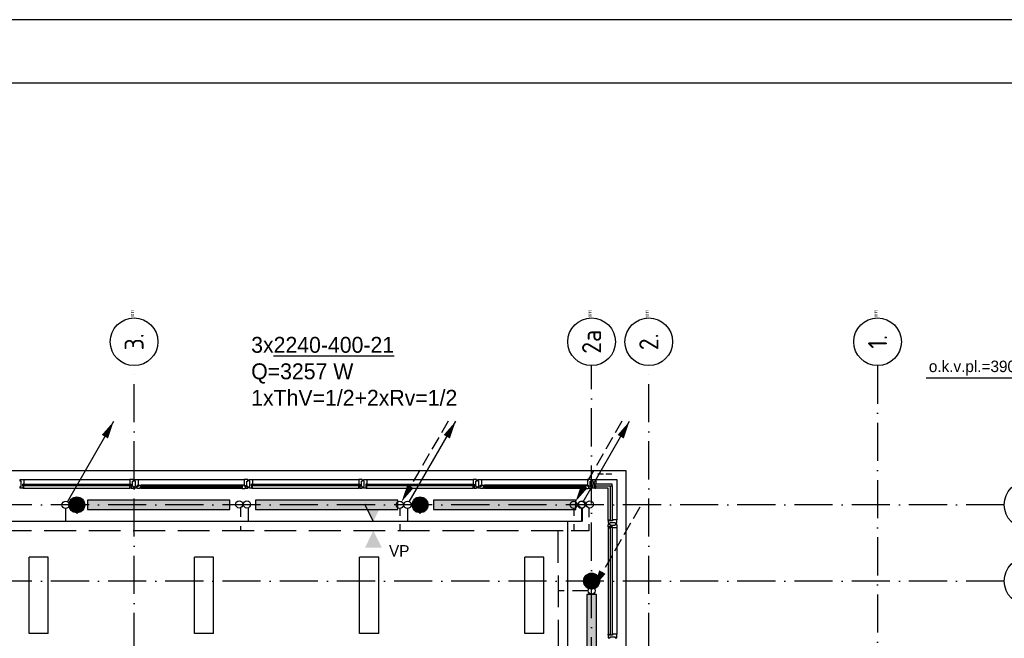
# Model space of a CAD drawing. Extents: x -866131 to -691536, y 173952 to 258052.
# Tile 157 of 160: x -735403 to -719908, y 248321 to 258052. Entities that reach past the tile are written whole.
import ezdxf
from ezdxf.enums import TextEntityAlignment as Align

# ---------------------------------------------------------------- set-up
doc = ezdxf.new("R2010")
doc.units = 0
doc.header["$LTSCALE"] = 100
for name, pattern in [('2322107', [2000, 1000, 1000]), ('2322108', [7, 5, -2]), ('DASHDOT', [9, 6, -1.5, 0, -1.5])]:
    doc.linetypes.add(name, pattern=pattern)
doc.layers.get('0').update_dxf_attribs({"linetype": 'CONTINUOUS'})
for name, color, linetype in [('00KAD025', 2, 'CONTINUOUS'), ('00KAD070', 5, 'CONTINUOUS'), ('AL$1----_ALGEMEEN', 7, 'CONTINUOUS'), ('AL$7----_STRAMIEN', 1, 'DASHDOT'), ('AL21----_BUITENWAND', 4, 'CONTINUOUS'), ('AL28----_KONSTRUKTIE', 3, 'CONTINUOUS'), ('AL31----_BUITENKOZ', 7, 'CONTINUOUS'), ('ALN-----_BLOCKNAAM', 2, 'CONTINUOUS'), ('ALXAA---_GEWBETON', 12, 'CONTINUOUS'), ('ALXOU---_GLAS', 7, 'CONTINUOUS'), ('ARMATUUR', 8, 'CONTINUOUS'), ('WI561---', 1, 'CONTINUOUS'), ('WL561---', 4, 'CONTINUOUS'), ('WL561---_AANVOER', 4, 'CONTINUOUS'), ('WL561---_RETOUR', 4, 'CONTINUOUS'), ('WL570---', 3, 'CONTINUOUS'), ('WM561---', 1, 'CONTINUOUS')]:
    doc.layers.add(name, color=color, linetype=linetype)
doc.styles.add('BURO-018', font='BUROFONT.shx', dxfattribs={"height": 180})
doc.styles.add('BURO-025', font='BUROFONT.shx', dxfattribs={"height": 250})
doc.styles.get("Standard").update_dxf_attribs({"font": 'ISOCP'})

# ---------------------------------------------------------------- blocks, each defined once
blk = doc.blocks.new('1011')
at = {"layer": 'AL$7----_STRAMIEN', "color": 7, "linetype": 'CONTINUOUS'}
blk.add_circle((-750, 0), 750, dxfattribs=at)
at = {"layer": 'ALN-----_BLOCKNAAM', "linetype": 'CONTINUOUS'}
blk.add_text('1011', height=100, dxfattribs=at).set_placement((0, 0))
blk = doc.blocks.new('1010')
at = {"layer": 'AL$7----_STRAMIEN', "color": 7, "linetype": 'CONTINUOUS'}
blk.add_circle((0, 750), 750, dxfattribs=at)
at = {"layer": 'ALN-----_BLOCKNAAM', "linetype": 'CONTINUOUS'}
blk.add_text('1010', height=100, dxfattribs=at).set_placement((0, 0))
blk = doc.blocks.new('2322401')
at = {"color": 0, "linetype": 'CONTINUOUS'}
for p, q in [((-0.5, 0.5, 1), (-0.5, 0.5)), ((-0.5, 0.5, 1), (-0.5, -0.5, 1)), ((0.5, 0.5, 1), (-0.5, 0.5, 1)), ((0.5, 0.5), (-0.5, 0.5)), ((-0.5, 0.5), (-0.5, -0.5)), ((0.5, 0.5, 1), (0.5, 0.5)), ((0.5, -0.5, 1), (0.5, 0.5, 1)), ((0.5, -0.5), (0.5, 0.5)), ((-0.5, -0.5, 1), (-0.5, -0.5)), ((-0.5, -0.5, 1), (0.5, -0.5, 1)), ((-0.5, -0.5), (0.5, -0.5)), ((0.5, -0.5, 1), (0.5, -0.5))]:
    blk.add_line(p, q, dxfattribs=at)
blk = doc.blocks.new('CVHATCH1')
at = {"color": 0, "linetype": 'CONTINUOUS'}
blk.add_solid([(-0.5, -0.5), (0.5, -0.5), (-0.5, 0.5), (0.5, 0.5)], dxfattribs=at)
blk = doc.blocks.new('LDV3108')
at = {"color": 0, "linetype": 'CONTINUOUS'}
for p, q in [((6.75, 11.69), (5.81, 10.07)), ((5.44, 9.42), (4.5, 7.79)), ((4.13, 7.14), (3.19, 5.52)), ((2.81, 4.87), (1.88, 3.25)), ((1.5, 2.6), (0.56, 0.97))]:
    blk.add_line(p, q, dxfattribs=at)
blk.add_lwpolyline([(0.25, 0.43, 0, 1, 0), (1.5, 2.6, 1, 1, 0)], format="xyseb", dxfattribs=at)
blk.add_circle((0, 0), 0.5, dxfattribs=at)
blk = doc.blocks.new('CVRINFO2')
at = {"color": 0, "linetype": 'CONTINUOUS', "style": 'BURO-025'}
for tag, p in [('CV_TEXT125', (0, 0)), ('CV_TEXT225', (0, -4.17)), ('CV_TEXT325', (0, -8.33)), ('CV_TEXT425', (0, -12.5))]:
    blk.add_attdef(tag, p, '', height=2.5, dxfattribs=at)
blk = doc.blocks.new('LDV1107')
at = {"color": 0, "linetype": 'CONTINUOUS'}
blk.add_line((0.25, 0.43), (6.75, 11.69), dxfattribs=at)
blk.add_lwpolyline([(6.75, 11.69, 0, 1, 0), (5.5, 9.53, 1, 1, 0)], format="xyseb", dxfattribs=at)
blk.add_circle((0, 0), 0.5, dxfattribs=at)

msp = doc.modelspace()

# ---------------------------------------------------------------- hatches: boundary and pattern name
at = {"layer": 'ALXAA---_GEWBETON'}
h = msp.add_hatch(dxfattribs=at)
h.set_pattern_fill('GEWPBET', color=8, scale=100, style=0)
h.set_pattern_definition([(0, (-884803.18, 216876.94), (0, 20), [])])
edge = h.paths.add_edge_path()
edge.add_arc((-734503.003, 250421.228), 125, 0, 360)
h = msp.add_hatch(dxfattribs=at)
h.set_pattern_fill('GEWPBET', color=8, scale=100, style=0)
h.set_pattern_definition([(0, (-884803.003, 216876.94), (0, 20), [])])
edge = h.paths.add_edge_path()
edge.add_arc((-734502.826, 250421.228), 125, 0, 360)
h = msp.add_hatch(dxfattribs=at)
h.set_pattern_fill('GEWPBET', color=8, scale=100, style=0)
h.set_pattern_definition([(0, (-879403.18, 216876.94), (0, 20), [])])
edge = h.paths.add_edge_path()
edge.add_arc((-729103.003, 250421.228), 125, 0, 360)
h = msp.add_hatch(dxfattribs=at)
h.set_pattern_fill('GEWPBET', color=8, scale=100, style=0)
h.set_pattern_definition([(0, (-879403.003, 216876.94), (0, 20), [])])
edge = h.paths.add_edge_path()
edge.add_arc((-729102.826, 250421.228), 125, 0, 360)
h = msp.add_hatch(dxfattribs=at)
h.set_pattern_fill('GEWPBET', color=8, scale=100, style=0)
h.set_pattern_definition([(0, (-876703.18, 215676.94), (0, 20), [])])
edge = h.paths.add_edge_path()
edge.add_arc((-726403.003, 249221.228), 125, 0, 360)
h = msp.add_hatch(dxfattribs=at)
h.set_pattern_fill('GEWPBET', color=8, scale=100, style=0)
h.set_pattern_definition([(0, (-876703.003, 215676.94), (0, 20), [])])
edge = h.paths.add_edge_path()
edge.add_arc((-726402.826, 249221.228), 125, 0, 360)
at = {"layer": 'WL570---'}
h = msp.add_hatch(color=1, dxfattribs=at)
h.paths.add_polyline_path([(-729704.853, 250430.287), (-729835.68, 250165.435), (-729835.68, 250430.287)])
h.paths.add_polyline_path([(-729835.68, 250430.287), (-729835.68, 250165.435), (-729838.222, 250165.435), (-729969.05, 250430.287)])
h = msp.add_hatch(color=1, dxfattribs=at)
h.paths.add_polyline_path([(-729704.853, 249747.797), (-729835.68, 250012.649), (-729835.68, 249747.797)])
h.paths.add_polyline_path([(-729835.68, 249747.797), (-729835.68, 250012.649), (-729838.222, 250012.649), (-729969.05, 249747.797)])

# ---------------------------------------------------------------- linework, layer by layer
at = {"layer": '00KAD025', "linetype": 'CONTINUOUS'}
msp.add_line((-691536.071, 258051.691), (-866131.149, 258051.691), dxfattribs=at)
at = {"layer": '00KAD070', "linetype": 'CONTINUOUS'}
msp.add_line((-692536.071, 257051.691), (-865131.149, 257051.691), dxfattribs=at)
at = {"layer": 'AL$7----_STRAMIEN', "color": 1}
msp.add_line((-721902.826, 252610.366), (-721902.826, 213916.491), dxfattribs=at)
for points in [[(-733602.826, 213916.491), (-733602.826, 252610.366)], [(-726402.826, 215336.46), (-726402.826, 252610.366)], [(-725502.826, 213916.491), (-725502.826, 252610.366)], [(-719909.644, 250421.228), (-762613.404, 250421.228)], [(-719909.82, 249221.228), (-762613.581, 249221.228)]]:
    msp.add_lwpolyline(points, dxfattribs=at)
at = {"layer": 'AL21----_BUITENWAND', "color": 8}
for p, q in [((-739902.826, 250961.366), (-725862.826, 250961.366)), ((-734502.826, 250961.366), (-725862.826, 250961.366)), ((-725862.826, 250961.366), (-725862.772, 233341.228)), ((-725862.826, 250961.366), (-725862.772, 233341.228))]:
    msp.add_line(p, q, dxfattribs=at)
at = {"layer": 'AL28----_KONSTRUKTIE', "color": 8}
for centre in [(-734503.003, 250421.228), (-734502.826, 250421.228), (-729103.003, 250421.228), (-729102.826, 250421.228), (-726403.003, 249221.228), (-726402.826, 249221.228)]:
    msp.add_circle(centre, 125, dxfattribs=at)
at = {"layer": 'AL31----_BUITENKOZ', "color": 8}
for p, q in [((-728137.826, 250820.366), (-726467.826, 250820.366)), ((-726514.951, 250732.366), (-728090.701, 250732.366)), ((-726514.951, 250732.366), (-726517.01, 250719.366)), ((-726517.01, 250719.366), (-726500.01, 250719.366)), ((-726467.826, 250732.366), (-726514.951, 250732.366)), ((-726500.01, 250719.366), (-726500.01, 250678.366)), ((-726470.51, 250712.366), (-726470.51, 250717.366)), ((-726470.51, 250717.366), (-726462.51, 250717.366)), ((-726448.01, 250712.366), (-726470.51, 250712.366)), ((-726411.826, 250820.366), (-726467.826, 250820.366)), ((-726467.826, 250820.366), (-726467.826, 250732.366)), ((-726467.826, 250732.366), (-726458.826, 250732.366)), ((-726462.51, 250732.366), (-726467.826, 250732.366)), ((-726462.51, 250717.366), (-726462.51, 250732.366)), ((-726458.826, 250732.366), (-726458.826, 250717.366)), ((-726458.826, 250717.366), (-726444.826, 250717.366)), ((-726448.01, 250682.608), (-726448.01, 250712.366)), ((-726444.826, 250717.366), (-726444.826, 250681.366)), ((-726425.826, 250710.866), (-726425.826, 250790.866)), ((-726425.826, 250790.866), (-726411.826, 250790.866)), ((-726411.826, 250710.866), (-726425.826, 250710.866)), ((-726411.826, 250790.866), (-726411.826, 250820.366)), ((-726411.826, 250681.366), (-726411.826, 250710.866)), ((-726337.826, 250820.366), (-726003.826, 250820.366)), ((-726003.826, 250820.366), (-726003.826, 250186.366)), ((-726514.951, 250678.366), (-728090.701, 250678.366)), ((-726500.01, 250694.195), (-726517.01, 250694.195)), ((-726517.01, 250694.195), (-726517.01, 250680.663)), ((-726517.01, 250680.663), (-726500.01, 250680.663)), ((-726500.01, 250680.663), (-726500.01, 250694.195)), ((-726500.01, 250678.366), (-726457.524, 250678.366)), ((-726457.524, 250678.366), (-726455.075, 250682.608)), ((-726455.075, 250682.608), (-726448.01, 250682.608)), ((-726444.826, 250681.366), (-726411.826, 250681.366)), ((-726142.826, 250681.366), (-726337.826, 250681.366)), ((-726142.826, 250186.366), (-726142.826, 250681.366)), ((-726142.826, 250056.366), (-726142.826, 248386.366)), ((-726003.826, 250056.366), (-726003.826, 248386.366))]:
    msp.add_line(p, q, dxfattribs=at)
at = {"layer": 'AL31----_BUITENKOZ', "color": 8, "linetype": 'CONTINUOUS'}
for p, q in [((-726393.826, 250814.366), (-726393.826, 250820.366)), ((-726393.826, 250820.366), (-726374.899, 250820.366)), ((-726393.826, 250800.366), (-726393.826, 250814.366)), ((-726393.826, 250790.866), (-726393.826, 250800.366)), ((-726393.826, 250800.366), (-726393.826, 250800.366)), ((-726379.826, 250790.866), (-726393.826, 250790.866)), ((-726393.826, 250701.366), (-726393.826, 250710.866)), ((-726393.826, 250710.866), (-726379.826, 250710.866)), ((-726393.826, 250687.366), (-726393.826, 250701.366)), ((-726393.826, 250701.366), (-726393.826, 250701.366)), ((-726379.826, 250710.866), (-726379.826, 250790.866)), ((-726374.899, 250820.366), (-726337.826, 250820.366)), ((-726337.826, 250748.366), (-726354.826, 250748.366)), ((-726354.826, 250748.366), (-726354.826, 250681.366)), ((-726354.826, 250718.366), (-726354.826, 250686.366)), ((-726337.826, 250718.366), (-726354.826, 250718.366)), ((-726337.826, 250820.366), (-726337.826, 250813.366)), ((-726337.826, 250813.366), (-726337.826, 250809.366)), ((-726337.826, 250809.366), (-726337.826, 250801.366)), ((-726337.826, 250801.366), (-726337.826, 250748.366)), ((-726337.826, 250681.366), (-726337.826, 250718.366)), ((-726393.826, 250681.366), (-726393.826, 250687.366)), ((-726354.826, 250681.366), (-726393.826, 250681.366)), ((-726354.826, 250686.366), (-726349.826, 250686.366)), ((-726349.826, 250686.366), (-726349.826, 250681.366)), ((-726349.826, 250681.366), (-726337.826, 250681.366)), ((-726142.826, 250174.366), (-726142.826, 250186.366)), ((-726142.826, 250186.366), (-726105.826, 250186.366)), ((-726137.826, 250174.366), (-726142.826, 250174.366)), ((-726142.826, 250169.366), (-726142.826, 250130.366)), ((-726075.826, 250169.366), (-726142.826, 250169.366)), ((-726142.826, 250130.366), (-726136.826, 250130.366)), ((-726142.826, 250073.366), (-726142.826, 250112.366)), ((-726142.826, 250112.366), (-726136.826, 250112.366)), ((-726137.826, 250169.366), (-726137.826, 250174.366)), ((-726105.826, 250169.366), (-726137.826, 250169.366)), ((-726136.826, 250130.366), (-726122.826, 250130.366)), ((-726136.826, 250112.366), (-726122.826, 250112.366)), ((-726122.826, 250130.366), (-726122.826, 250130.366)), ((-726122.826, 250130.366), (-726113.326, 250130.366)), ((-726122.826, 250112.366), (-726122.826, 250112.366)), ((-726122.826, 250112.366), (-726112.826, 250112.366)), ((-726113.326, 250130.366), (-726113.326, 250144.366)), ((-726113.326, 250144.366), (-726033.326, 250144.366)), ((-726112.826, 250112.366), (-726112.826, 250098.366)), ((-726112.826, 250098.366), (-726032.826, 250098.366)), ((-726105.826, 250186.366), (-726105.826, 250169.366)), ((-726022.826, 250186.366), (-726075.826, 250186.366)), ((-726075.826, 250186.366), (-726075.826, 250169.366)), ((-726033.326, 250144.366), (-726033.326, 250130.366)), ((-726033.326, 250130.366), (-726023.826, 250130.366)), ((-726032.826, 250098.366), (-726032.826, 250112.366)), ((-726032.826, 250112.366), (-726023.326, 250112.366)), ((-726023.826, 250130.366), (-726023.826, 250130.366)), ((-726023.826, 250130.366), (-726009.826, 250130.366)), ((-726023.326, 250112.366), (-726023.326, 250112.366)), ((-726023.326, 250112.366), (-726009.826, 250112.366)), ((-726014.826, 250186.366), (-726022.826, 250186.366)), ((-726010.826, 250186.366), (-726014.826, 250186.366)), ((-726003.826, 250186.366), (-726010.826, 250186.366)), ((-726009.826, 250130.366), (-726003.826, 250130.366)), ((-726009.826, 250112.366), (-726003.826, 250112.366)), ((-726003.826, 250149.294), (-726003.826, 250186.366)), ((-726003.826, 250130.366), (-726003.826, 250149.294)), ((-726003.826, 250112.366), (-726003.826, 250093.439)), ((-726003.826, 250093.439), (-726003.826, 250056.366)), ((-726075.826, 250073.366), (-726142.826, 250073.366)), ((-726137.826, 250068.366), (-726142.826, 250068.366)), ((-726142.826, 250068.366), (-726142.826, 250056.366)), ((-726142.826, 250056.366), (-726105.826, 250056.366)), ((-726105.826, 250073.366), (-726137.826, 250073.366)), ((-726137.826, 250073.366), (-726137.826, 250068.366)), ((-726105.826, 250056.366), (-726105.826, 250073.366)), ((-726075.826, 250056.366), (-726075.826, 250073.366)), ((-726022.826, 250056.366), (-726075.826, 250056.366)), ((-726014.826, 250056.366), (-726022.826, 250056.366)), ((-726010.826, 250056.366), (-726014.826, 250056.366)), ((-726003.826, 250056.366), (-726010.826, 250056.366)), ((-726142.826, 248374.366), (-726142.826, 248386.366)), ((-726142.826, 248386.366), (-726105.826, 248386.366)), ((-726105.826, 248386.366), (-726105.826, 248369.366)), ((-726022.826, 248386.366), (-726075.826, 248386.366)), ((-726075.826, 248386.366), (-726075.826, 248369.366)), ((-726014.826, 248386.366), (-726022.826, 248386.366)), ((-726010.826, 248386.366), (-726014.826, 248386.366)), ((-726003.826, 248386.366), (-726010.826, 248386.366)), ((-726003.826, 248349.294), (-726003.826, 248386.366)), ((-726137.826, 248374.366), (-726142.826, 248374.366)), ((-726142.826, 248369.366), (-726142.826, 248330.366)), ((-726075.826, 248369.366), (-726142.826, 248369.366)), ((-726142.826, 248330.366), (-726136.826, 248330.366)), ((-726137.826, 248369.366), (-726137.826, 248374.366)), ((-726105.826, 248369.366), (-726137.826, 248369.366)), ((-726136.826, 248330.366), (-726122.826, 248330.366)), ((-726122.826, 248330.366), (-726122.826, 248330.366)), ((-726122.826, 248330.366), (-726112.826, 248330.366)), ((-726112.826, 248330.366), (-726112.826, 248344.366)), ((-726112.826, 248344.366), (-726032.826, 248344.366)), ((-726032.826, 248344.366), (-726032.826, 248330.366)), ((-726032.826, 248330.366), (-726023.826, 248330.366)), ((-726023.826, 248330.366), (-726023.826, 248330.366)), ((-726023.826, 248330.366), (-726009.826, 248330.366)), ((-726009.826, 248330.366), (-726003.826, 248330.366)), ((-726003.826, 248330.366), (-726003.826, 248349.294))]:
    msp.add_line(p, q, dxfattribs=at)
for points in [[(-735354.826, 250681.366), (-735393.826, 250681.366), (-735393.826, 250687.366), (-735393.826, 250701.366), (-735393.826, 250701.366), (-735393.826, 250711.366), (-735379.826, 250711.366), (-735379.826, 250791.366), (-735393.826, 250791.366), (-735393.826, 250800.866), (-735393.826, 250800.866), (-735393.826, 250814.366), (-735393.826, 250820.366), (-735374.899, 250820.366), (-735337.826, 250820.366), (-735337.826, 250813.366), (-735337.826, 250809.366), (-735337.826, 250801.366), (-735337.826, 250748.366), (-735354.826, 250748.366)], [(-735354.826, 250718.366), (-735354.826, 250686.366), (-735349.826, 250686.366), (-735349.826, 250681.366), (-735337.826, 250681.366), (-735337.826, 250718.366)], [(-733650.826, 250681.366), (-733611.826, 250681.366), (-733611.826, 250687.366), (-733611.826, 250701.366), (-733611.826, 250701.366), (-733611.826, 250711.366), (-733625.826, 250711.366), (-733625.826, 250791.366), (-733611.826, 250791.366), (-733611.826, 250800.366), (-733611.826, 250800.366), (-733611.826, 250814.366), (-733611.826, 250820.366), (-733630.754, 250820.366), (-733667.826, 250820.366), (-733667.826, 250813.366), (-733667.826, 250809.366), (-733667.826, 250801.366), (-733667.826, 250748.366), (-733650.826, 250748.366)], [(-733650.826, 250681.366), (-733611.826, 250681.366), (-733611.826, 250687.366), (-733611.826, 250701.366), (-733611.826, 250701.366), (-733611.826, 250711.366), (-733625.826, 250711.366), (-733625.826, 250791.366), (-733611.826, 250791.366), (-733611.826, 250800.366), (-733611.826, 250800.366), (-733611.826, 250814.366), (-733611.826, 250820.366), (-733630.754, 250820.366), (-733667.826, 250820.366), (-733667.826, 250813.366), (-733667.826, 250809.366), (-733667.826, 250801.366), (-733667.826, 250748.366), (-733650.826, 250748.366)], [(-733650.826, 250718.366), (-733650.826, 250686.366), (-733655.826, 250686.366), (-733655.826, 250681.366), (-733667.826, 250681.366), (-733667.826, 250718.366)], [(-733650.826, 250718.366), (-733650.826, 250686.366), (-733655.826, 250686.366), (-733655.826, 250681.366), (-733667.826, 250681.366), (-733667.826, 250718.366)], [(-731754.826, 250681.366), (-731793.826, 250681.366), (-731793.826, 250687.366), (-731793.826, 250701.366), (-731793.826, 250701.366), (-731793.826, 250711.366), (-731779.826, 250711.366), (-731779.826, 250791.366), (-731793.826, 250791.366), (-731793.826, 250800.866), (-731793.826, 250800.866), (-731793.826, 250814.366), (-731793.826, 250820.366), (-731774.899, 250820.366), (-731737.826, 250820.366), (-731737.826, 250813.366), (-731737.826, 250809.366), (-731737.826, 250801.366), (-731737.826, 250748.366), (-731754.826, 250748.366)], [(-731754.826, 250681.366), (-731793.826, 250681.366), (-731793.826, 250687.366), (-731793.826, 250701.366), (-731793.826, 250701.366), (-731793.826, 250711.366), (-731779.826, 250711.366), (-731779.826, 250791.366), (-731793.826, 250791.366), (-731793.826, 250800.866), (-731793.826, 250800.866), (-731793.826, 250814.366), (-731793.826, 250820.366), (-731774.899, 250820.366), (-731737.826, 250820.366), (-731737.826, 250813.366), (-731737.826, 250809.366), (-731737.826, 250801.366), (-731737.826, 250748.366), (-731754.826, 250748.366)], [(-731754.826, 250718.366), (-731754.826, 250686.366), (-731749.826, 250686.366), (-731749.826, 250681.366), (-731737.826, 250681.366), (-731737.826, 250718.366)], [(-731754.826, 250718.366), (-731754.826, 250686.366), (-731749.826, 250686.366), (-731749.826, 250681.366), (-731737.826, 250681.366), (-731737.826, 250718.366)], [(-730050.826, 250681.366), (-730011.826, 250681.366), (-730011.826, 250687.366), (-730011.826, 250701.366), (-730011.826, 250701.366), (-730011.826, 250711.366), (-730025.826, 250711.366), (-730025.826, 250791.366), (-730011.826, 250791.366), (-730011.826, 250800.366), (-730011.826, 250800.366), (-730011.826, 250814.366), (-730011.826, 250820.366), (-730030.754, 250820.366), (-730067.826, 250820.366), (-730067.826, 250813.366), (-730067.826, 250809.366), (-730067.826, 250801.366), (-730067.826, 250748.366), (-730050.826, 250748.366)], [(-730050.826, 250681.366), (-730011.826, 250681.366), (-730011.826, 250687.366), (-730011.826, 250701.366), (-730011.826, 250701.366), (-730011.826, 250711.366), (-730025.826, 250711.366), (-730025.826, 250791.366), (-730011.826, 250791.366), (-730011.826, 250800.366), (-730011.826, 250800.366), (-730011.826, 250814.366), (-730011.826, 250820.366), (-730030.754, 250820.366), (-730067.826, 250820.366), (-730067.826, 250813.366), (-730067.826, 250809.366), (-730067.826, 250801.366), (-730067.826, 250748.366), (-730050.826, 250748.366)], [(-730050.826, 250718.366), (-730050.826, 250686.366), (-730055.826, 250686.366), (-730055.826, 250681.366), (-730067.826, 250681.366), (-730067.826, 250718.366)], [(-730050.826, 250718.366), (-730050.826, 250686.366), (-730055.826, 250686.366), (-730055.826, 250681.366), (-730067.826, 250681.366), (-730067.826, 250718.366)], [(-729954.826, 250681.366), (-729993.826, 250681.366), (-729993.826, 250687.366), (-729993.826, 250701.366), (-729993.826, 250701.366), (-729993.826, 250711.366), (-729979.826, 250711.366), (-729979.826, 250791.366), (-729993.826, 250791.366), (-729993.826, 250800.866), (-729993.826, 250800.866), (-729993.826, 250814.366), (-729993.826, 250820.366), (-729974.899, 250820.366), (-729937.826, 250820.366), (-729937.826, 250813.366), (-729937.826, 250809.366), (-729937.826, 250801.366), (-729937.826, 250748.366), (-729954.826, 250748.366)], [(-729954.826, 250681.366), (-729993.826, 250681.366), (-729993.826, 250687.366), (-729993.826, 250701.366), (-729993.826, 250701.366), (-729993.826, 250711.366), (-729979.826, 250711.366), (-729979.826, 250791.366), (-729993.826, 250791.366), (-729993.826, 250800.866), (-729993.826, 250800.866), (-729993.826, 250814.366), (-729993.826, 250820.366), (-729974.899, 250820.366), (-729937.826, 250820.366), (-729937.826, 250813.366), (-729937.826, 250809.366), (-729937.826, 250801.366), (-729937.826, 250748.366), (-729954.826, 250748.366)], [(-729954.826, 250718.366), (-729954.826, 250686.366), (-729949.826, 250686.366), (-729949.826, 250681.366), (-729937.826, 250681.366), (-729937.826, 250718.366)], [(-729954.826, 250718.366), (-729954.826, 250686.366), (-729949.826, 250686.366), (-729949.826, 250681.366), (-729937.826, 250681.366), (-729937.826, 250718.366)], [(-728250.826, 250681.366), (-728211.826, 250681.366), (-728211.826, 250687.366), (-728211.826, 250701.366), (-728211.826, 250701.366), (-728211.826, 250711.366), (-728225.826, 250711.366), (-728225.826, 250791.366), (-728211.826, 250791.366), (-728211.826, 250800.366), (-728211.826, 250800.366), (-728211.826, 250814.366), (-728211.826, 250820.366), (-728230.754, 250820.366), (-728267.826, 250820.366), (-728267.826, 250813.366), (-728267.826, 250809.366), (-728267.826, 250801.366), (-728267.826, 250748.366), (-728250.826, 250748.366)], [(-728250.826, 250681.366), (-728211.826, 250681.366), (-728211.826, 250687.366), (-728211.826, 250701.366), (-728211.826, 250701.366), (-728211.826, 250711.366), (-728225.826, 250711.366), (-728225.826, 250791.366), (-728211.826, 250791.366), (-728211.826, 250800.366), (-728211.826, 250800.366), (-728211.826, 250814.366), (-728211.826, 250820.366), (-728230.754, 250820.366), (-728267.826, 250820.366), (-728267.826, 250813.366), (-728267.826, 250809.366), (-728267.826, 250801.366), (-728267.826, 250748.366), (-728250.826, 250748.366)], [(-728250.826, 250718.366), (-728250.826, 250686.366), (-728255.826, 250686.366), (-728255.826, 250681.366), (-728267.826, 250681.366), (-728267.826, 250718.366)], [(-728250.826, 250718.366), (-728250.826, 250686.366), (-728255.826, 250686.366), (-728255.826, 250681.366), (-728267.826, 250681.366), (-728267.826, 250718.366)], [(-726354.826, 250681.366), (-726393.826, 250681.366), (-726393.826, 250687.366), (-726393.826, 250701.366), (-726393.826, 250701.366), (-726393.826, 250710.866), (-726379.826, 250710.866), (-726379.826, 250790.866), (-726393.826, 250790.866), (-726393.826, 250800.366), (-726393.826, 250800.366), (-726393.826, 250814.366), (-726393.826, 250820.366), (-726374.899, 250820.366), (-726337.826, 250820.366), (-726337.826, 250813.366), (-726337.826, 250809.366), (-726337.826, 250801.366), (-726337.826, 250748.366), (-726354.826, 250748.366)], [(-726354.826, 250718.366), (-726354.826, 250686.366), (-726349.826, 250686.366), (-726349.826, 250681.366), (-726337.826, 250681.366), (-726337.826, 250718.366)], [(-726142.826, 250169.366), (-726142.826, 250130.366), (-726136.826, 250130.366), (-726122.826, 250130.366), (-726122.826, 250130.366), (-726113.326, 250130.366), (-726113.326, 250144.366), (-726033.326, 250144.366), (-726033.326, 250130.366), (-726023.826, 250130.366), (-726023.826, 250130.366), (-726009.826, 250130.366), (-726003.826, 250130.366), (-726003.826, 250149.294), (-726003.826, 250186.366), (-726010.826, 250186.366), (-726014.826, 250186.366), (-726022.826, 250186.366), (-726075.826, 250186.366), (-726075.826, 250169.366)], [(-726105.826, 250169.366), (-726137.826, 250169.366), (-726137.826, 250174.366), (-726142.826, 250174.366), (-726142.826, 250186.366), (-726105.826, 250186.366)], [(-726142.826, 250073.366), (-726142.826, 250112.366), (-726136.826, 250112.366), (-726122.826, 250112.366), (-726122.826, 250112.366), (-726112.826, 250112.366), (-726112.826, 250098.366), (-726032.826, 250098.366), (-726032.826, 250112.366), (-726023.326, 250112.366), (-726023.326, 250112.366), (-726009.826, 250112.366), (-726003.826, 250112.366), (-726003.826, 250093.439), (-726003.826, 250056.366), (-726010.826, 250056.366), (-726014.826, 250056.366), (-726022.826, 250056.366), (-726075.826, 250056.366), (-726075.826, 250073.366)], [(-726105.826, 250073.366), (-726137.826, 250073.366), (-726137.826, 250068.366), (-726142.826, 250068.366), (-726142.826, 250056.366), (-726105.826, 250056.366)], [(-726105.826, 248369.366), (-726137.826, 248369.366), (-726137.826, 248374.366), (-726142.826, 248374.366), (-726142.826, 248386.366), (-726105.826, 248386.366)], [(-726142.826, 248369.366), (-726142.826, 248330.366), (-726136.826, 248330.366), (-726122.826, 248330.366), (-726122.826, 248330.366), (-726112.826, 248330.366), (-726112.826, 248344.366), (-726032.826, 248344.366), (-726032.826, 248330.366), (-726023.826, 248330.366), (-726023.826, 248330.366), (-726009.826, 248330.366), (-726003.826, 248330.366), (-726003.826, 248349.294), (-726003.826, 248386.366), (-726010.826, 248386.366), (-726014.826, 248386.366), (-726022.826, 248386.366), (-726075.826, 248386.366), (-726075.826, 248369.366)]]:
    msp.add_lwpolyline(points, close=True, dxfattribs=at)
at = {"layer": 'AL31----_BUITENKOZ', "color": 8}
for points in [[(-735337.826, 250820.366), (-733667.826, 250820.366)], [(-734437.826, 250820.366), (-733667.826, 250820.366)], [(-733537.826, 250820.366), (-731867.826, 250820.366)], [(-733537.826, 250820.366), (-731867.826, 250820.366)], [(-731914.951, 250732.366), (-733490.701, 250732.366)], [(-731914.951, 250732.366), (-733490.701, 250732.366)], [(-731737.826, 250820.366), (-730067.826, 250820.366)], [(-731737.826, 250820.366), (-730067.826, 250820.366)], [(-729937.826, 250820.366), (-728267.826, 250820.366)], [(-729937.826, 250820.366), (-728267.826, 250820.366)], [(-728137.826, 250820.366), (-726467.826, 250820.366)], [(-726514.951, 250732.366), (-728090.701, 250732.366)], [(-726337.826, 250820.366), (-726003.826, 250820.366), (-726003.826, 250186.366)], [(-735337.826, 250681.366), (-733667.826, 250681.366)], [(-734437.826, 250681.366), (-733667.826, 250681.366)], [(-731914.951, 250678.366), (-733490.701, 250678.366)], [(-731914.951, 250678.366), (-733490.701, 250678.366)], [(-731737.826, 250681.366), (-730067.826, 250681.366)], [(-731737.826, 250681.366), (-730067.826, 250681.366)], [(-729937.826, 250681.366), (-728267.826, 250681.366)], [(-729937.826, 250681.366), (-728267.826, 250681.366)], [(-726514.951, 250678.366), (-728090.701, 250678.366)], [(-726142.826, 250186.366), (-726142.826, 250681.366), (-726337.826, 250681.366)], [(-726142.826, 250056.366), (-726142.826, 248386.366)], [(-726003.826, 250056.366), (-726003.826, 248386.366)]]:
    msp.add_lwpolyline(points, dxfattribs=at)
for points in [[(-733593.826, 250681.366), (-733593.826, 250710.866), (-733579.826, 250710.866), (-733579.826, 250790.866), (-733593.826, 250790.866), (-733593.826, 250820.366), (-733537.826, 250820.366), (-733537.826, 250732.366), (-733546.826, 250732.366), (-733546.826, 250717.366), (-733560.826, 250717.366), (-733560.826, 250681.366)], [(-733593.826, 250681.366), (-733593.826, 250710.866), (-733579.826, 250710.866), (-733579.826, 250790.866), (-733593.826, 250790.866), (-733593.826, 250820.366), (-733537.826, 250820.366), (-733537.826, 250732.366), (-733546.826, 250732.366), (-733546.826, 250717.366), (-733560.826, 250717.366), (-733560.826, 250681.366)], [(-733548.128, 250678.366), (-733550.577, 250682.608), (-733557.642, 250682.608), (-733557.642, 250712.366), (-733535.142, 250712.366), (-733535.142, 250717.366), (-733543.142, 250717.366), (-733543.142, 250732.366), (-733537.826, 250732.366), (-733490.701, 250732.366), (-733488.642, 250719.366), (-733505.642, 250719.366), (-733505.642, 250678.366)], [(-733548.128, 250678.366), (-733550.577, 250682.608), (-733557.642, 250682.608), (-733557.642, 250712.366), (-733535.142, 250712.366), (-733535.142, 250717.366), (-733543.142, 250717.366), (-733543.142, 250732.366), (-733537.826, 250732.366), (-733490.701, 250732.366), (-733488.642, 250719.366), (-733505.642, 250719.366), (-733505.642, 250678.366)], [(-731857.524, 250678.366), (-731855.075, 250682.608), (-731848.01, 250682.608), (-731848.01, 250712.366), (-731870.51, 250712.366), (-731870.51, 250717.366), (-731862.51, 250717.366), (-731862.51, 250732.366), (-731867.826, 250732.366), (-731914.951, 250732.366), (-731917.01, 250719.366), (-731900.01, 250719.366), (-731900.01, 250678.366)], [(-731857.524, 250678.366), (-731855.075, 250682.608), (-731848.01, 250682.608), (-731848.01, 250712.366), (-731870.51, 250712.366), (-731870.51, 250717.366), (-731862.51, 250717.366), (-731862.51, 250732.366), (-731867.826, 250732.366), (-731914.951, 250732.366), (-731917.01, 250719.366), (-731900.01, 250719.366), (-731900.01, 250678.366)], [(-731811.826, 250681.366), (-731811.826, 250710.866), (-731825.826, 250710.866), (-731825.826, 250790.866), (-731811.826, 250790.866), (-731811.826, 250820.366), (-731867.826, 250820.366), (-731867.826, 250732.366), (-731858.826, 250732.366), (-731858.826, 250717.366), (-731844.826, 250717.366), (-731844.826, 250681.366)], [(-731811.826, 250681.366), (-731811.826, 250710.866), (-731825.826, 250710.866), (-731825.826, 250790.866), (-731811.826, 250790.866), (-731811.826, 250820.366), (-731867.826, 250820.366), (-731867.826, 250732.366), (-731858.826, 250732.366), (-731858.826, 250717.366), (-731844.826, 250717.366), (-731844.826, 250681.366)], [(-728193.826, 250681.366), (-728193.826, 250710.866), (-728179.826, 250710.866), (-728179.826, 250790.866), (-728193.826, 250790.866), (-728193.826, 250820.366), (-728137.826, 250820.366), (-728137.826, 250732.366), (-728146.826, 250732.366), (-728146.826, 250717.366), (-728160.826, 250717.366), (-728160.826, 250681.366)], [(-728193.826, 250681.366), (-728193.826, 250710.866), (-728179.826, 250710.866), (-728179.826, 250790.866), (-728193.826, 250790.866), (-728193.826, 250820.366), (-728137.826, 250820.366), (-728137.826, 250732.366), (-728146.826, 250732.366), (-728146.826, 250717.366), (-728160.826, 250717.366), (-728160.826, 250681.366)], [(-728148.128, 250678.366), (-728150.577, 250682.608), (-728157.642, 250682.608), (-728157.642, 250712.366), (-728135.142, 250712.366), (-728135.142, 250717.366), (-728143.142, 250717.366), (-728143.142, 250732.366), (-728137.826, 250732.366), (-728090.701, 250732.366), (-728088.642, 250719.366), (-728105.642, 250719.366), (-728105.642, 250678.366)], [(-728148.128, 250678.366), (-728150.577, 250682.608), (-728157.642, 250682.608), (-728157.642, 250712.366), (-728135.142, 250712.366), (-728135.142, 250717.366), (-728143.142, 250717.366), (-728143.142, 250732.366), (-728137.826, 250732.366), (-728090.701, 250732.366), (-728088.642, 250719.366), (-728105.642, 250719.366), (-728105.642, 250678.366)], [(-726457.524, 250678.366), (-726455.075, 250682.608), (-726448.01, 250682.608), (-726448.01, 250712.366), (-726470.51, 250712.366), (-726470.51, 250717.366), (-726462.51, 250717.366), (-726462.51, 250732.366), (-726467.826, 250732.366), (-726514.951, 250732.366), (-726517.01, 250719.366), (-726500.01, 250719.366), (-726500.01, 250678.366)], [(-726411.826, 250681.366), (-726411.826, 250710.866), (-726425.826, 250710.866), (-726425.826, 250790.866), (-726411.826, 250790.866), (-726411.826, 250820.366), (-726467.826, 250820.366), (-726467.826, 250732.366), (-726458.826, 250732.366), (-726458.826, 250717.366), (-726444.826, 250717.366), (-726444.826, 250681.366)], [(-733505.642, 250680.663), (-733505.642, 250694.195), (-733488.642, 250694.195), (-733488.642, 250680.663)], [(-733505.642, 250680.663), (-733505.642, 250694.195), (-733488.642, 250694.195), (-733488.642, 250680.663)], [(-731900.01, 250680.663), (-731900.01, 250694.195), (-731917.01, 250694.195), (-731917.01, 250680.663)], [(-731900.01, 250680.663), (-731900.01, 250694.195), (-731917.01, 250694.195), (-731917.01, 250680.663)], [(-728105.642, 250680.663), (-728105.642, 250694.195), (-728088.642, 250694.195), (-728088.642, 250680.663)], [(-728105.642, 250680.663), (-728105.642, 250694.195), (-728088.642, 250694.195), (-728088.642, 250680.663)], [(-726500.01, 250680.663), (-726500.01, 250694.195), (-726517.01, 250694.195), (-726517.01, 250680.663)]]:
    msp.add_lwpolyline(points, close=True, dxfattribs=at)
at = {"layer": 'ALXOU---_GLAS', "color": 8}
for p, q in [((-728103.642, 250696.195), (-728103.642, 250717.366)), ((-728103.642, 250717.366), (-726502.01, 250717.366)), ((-726502.01, 250717.366), (-726502.01, 250696.195)), ((-726352.826, 250746.366), (-726352.826, 250720.366)), ((-726077.826, 250746.366), (-726352.826, 250746.366)), ((-726352.826, 250720.366), (-726077.826, 250720.366)), ((-726103.826, 250171.366), (-726103.826, 250720.366)), ((-726103.826, 250720.366), (-726077.826, 250720.366)), ((-726077.826, 250720.366), (-726077.826, 250746.366)), ((-726077.826, 250720.366), (-726077.826, 250171.366)), ((-726502.01, 250696.195), (-728103.642, 250696.195)), ((-726077.826, 250171.366), (-726103.826, 250171.366)), ((-726103.826, 248371.366), (-726103.826, 250071.366)), ((-726103.826, 250071.366), (-726077.826, 250071.366)), ((-726077.826, 250071.366), (-726077.826, 248371.366)), ((-726077.826, 248371.366), (-726103.826, 248371.366))]:
    msp.add_line(p, q, dxfattribs=at)
for points in [[(-733652.826, 250746.366), (-733652.826, 250720.366), (-735352.826, 250720.366), (-735352.826, 250746.366)], [(-733652.826, 250746.366), (-733652.826, 250720.366), (-734452.826, 250720.366), (-734452.826, 250746.366)], [(-731902.01, 250717.366), (-731902.01, 250696.195), (-733503.642, 250696.195), (-733503.642, 250717.366)], [(-731902.01, 250717.366), (-731902.01, 250696.195), (-733503.642, 250696.195), (-733503.642, 250717.366)], [(-730052.826, 250746.366), (-730052.826, 250720.366), (-731752.826, 250720.366), (-731752.826, 250746.366)], [(-730052.826, 250746.366), (-730052.826, 250720.366), (-731752.826, 250720.366), (-731752.826, 250746.366)], [(-728252.826, 250746.366), (-728252.826, 250720.366), (-729952.826, 250720.366), (-729952.826, 250746.366)], [(-728252.826, 250746.366), (-728252.826, 250720.366), (-729952.826, 250720.366), (-729952.826, 250746.366)], [(-726502.01, 250717.366), (-726502.01, 250696.195), (-728103.642, 250696.195), (-728103.642, 250717.366)], [(-726352.826, 250746.366), (-726352.826, 250720.366), (-726077.826, 250720.366), (-726077.826, 250746.366)], [(-726077.826, 250171.366), (-726103.826, 250171.366), (-726103.826, 250720.366), (-726077.826, 250720.366)], [(-726077.826, 248371.366), (-726103.826, 248371.366), (-726103.826, 250071.366), (-726077.826, 250071.366)]]:
    msp.add_lwpolyline(points, close=True, dxfattribs=at)
at = {"layer": 'ARMATUUR', "color": 8}
for points in [[(-735252.826, 248396.228), (-735252.826, 249596.228)], [(-734952.826, 249596.228), (-735252.826, 249596.228)], [(-734952.826, 248396.228), (-734952.826, 249596.228)], [(-732652.826, 248396.228), (-732652.826, 249596.228)], [(-732352.826, 249596.228), (-732652.826, 249596.228)], [(-732352.826, 248396.228), (-732352.826, 249596.228)], [(-730052.826, 248396.228), (-730052.826, 249596.228)], [(-729752.826, 249596.228), (-730052.826, 249596.228)], [(-729752.826, 248396.228), (-729752.826, 249596.228)], [(-727452.826, 248396.228), (-727452.826, 249596.228)], [(-727152.826, 249596.228), (-727452.826, 249596.228)], [(-727152.826, 248396.228), (-727152.826, 249596.228)], [(-734952.826, 248396.228), (-735252.826, 248396.228)], [(-732352.826, 248396.228), (-732652.826, 248396.228)], [(-729752.826, 248396.228), (-730052.826, 248396.228)], [(-727152.826, 248396.228), (-727452.826, 248396.228)]]:
    msp.add_lwpolyline(points, dxfattribs=at)
at = {"layer": 'WL561---_AANVOER', "linetype": '2322107'}
for p, q in [((-734680.904, 250364.336), (-734680.904, 250159.539)), ((-731929.061, 250367.955), (-731929.061, 250231.543)), ((-729300.482, 250364.336), (-729300.482, 250159.539)), ((-726564.344, 250364.336), (-726564.344, 250159.539)), ((-726552.965, 250370.601), (-726552.965, 250159.539)), ((-726564.344, 250159.539), (-737076.541, 250159.539)), ((-731929.061, 250082.894), (-731929.061, 250009.539)), ((-726782.093, 250159.539), (-726782.093, 246544.759))]:
    msp.add_line(p, q, dxfattribs=at)
at = {"layer": 'WL561---_RETOUR', "linetype": '2322108'}
for p, q in [((-732006.127, 250419.151), (-732154.155, 250419.151)), ((-731768.813, 250423.848), (-731625.485, 250423.848)), ((-731807.492, 250367.955), (-731807.492, 250159.539)), ((-729421.278, 250364.336), (-729421.278, 250246.552)), ((-726685.141, 250364.336), (-726685.141, 250246.552)), ((-726446.471, 250370.601), (-726446.471, 250224.914)), ((-729421.278, 250117.94), (-729421.278, 250009.539)), ((-726685.141, 250117.94), (-726685.141, 250009.539)), ((-726446.471, 250117.737), (-726446.471, 250009.539)), ((-731715.371, 250009.539), (-737126.982, 250009.539)), ((-726851.42, 250009.539), (-731715.371, 250009.539)), ((-726932.093, 250009.539), (-726930.078, 246485.664)), ((-726446.471, 250009.539), (-726725.679, 250009.539)), ((-726832.394, 249067.948), (-726930.078, 249067.948)), ((-726453.453, 249067.948), (-726702.836, 249067.948))]:
    msp.add_line(p, q, dxfattribs=at)
at = {"layer": 'WL561---_RETOUR', "color": 1}
for centre in [(-731948.095, 250426.851), (-731826.526, 250426.851), (-726552.965, 250426.851), (-726431.396, 250426.851)]:
    msp.add_circle(centre, 56.25, dxfattribs=at)
at = {"layer": 'WL570---', "color": 1}
msp.add_line((-729838.222, 250165.435), (-729969.05, 250430.287), dxfattribs=at)
at = {"layer": 'WM561---'}
msp.add_line((-721135.695, 252418.023), (-719119.922, 252418.023), dxfattribs=at)

# ---------------------------------------------------------------- block references
at = {"layer": 'AL$7----_STRAMIEN'}
ref = msp.add_blockref('1011', (-733602.826, 253360.366), dxfattribs=dict(at, xscale=0.5, yscale=0.5, zscale=0.5, rotation=90))
ref.add_attrib('STR-NAAM', '3.', dxfattribs={"color": 3, "linetype": 'CONTINUOUS', "height": 300, "rotation": 90}).set_placement((-733602.826, 252985.366), align=Align.MIDDLE)
ref = msp.add_blockref('1011', (-726402.826, 253360.366), dxfattribs=dict(at, xscale=0.5, yscale=0.5, zscale=0.5, rotation=90))
ref.add_attrib('STR-NAAM', '2a', dxfattribs={"color": 3, "linetype": 'CONTINUOUS', "height": 300, "rotation": 90}).set_placement((-726402.826, 252985.366), align=Align.MIDDLE)
ref = msp.add_blockref('1011', (-725502.826, 253360.366), dxfattribs=dict(at, xscale=0.5, yscale=0.5, zscale=0.5, rotation=90))
ref.add_attrib('STR-NAAM', '2.', dxfattribs={"color": 3, "linetype": 'CONTINUOUS', "height": 300, "rotation": 90}).set_placement((-725502.826, 252985.366), align=Align.MIDDLE)
ref = msp.add_blockref('1011', (-721902.826, 253360.366), dxfattribs=dict(at, xscale=0.5, yscale=0.5, zscale=0.5, rotation=90))
ref.add_attrib('STR-NAAM', '1.', dxfattribs={"color": 3, "linetype": 'CONTINUOUS', "height": 300, "rotation": 90}).set_placement((-721902.826, 252985.366), align=Align.MIDDLE)
ref = msp.add_blockref('1010', (-719159.644, 250421.228), dxfattribs=dict(at, xscale=0.5, yscale=0.5, zscale=0.5, rotation=90))
ref.add_attrib('STR-NAAM', "K'", dxfattribs={"color": 3, "linetype": 'CONTINUOUS', "height": 300, "rotation": 90}).set_placement((-719534.644, 250421.228), align=Align.MIDDLE)
ref = msp.add_blockref('1010', (-719159.644, 249221.228), dxfattribs=dict(at, xscale=0.5, yscale=0.5, zscale=0.5, rotation=90))
ref.add_attrib('STR-NAAM', 'K', dxfattribs={"color": 3, "linetype": 'CONTINUOUS', "height": 300, "rotation": 90}).set_placement((-719534.644, 249221.228), align=Align.MIDDLE)
at = {"layer": 'WI561---'}
ref = msp.add_blockref('CVRINFO2', (-731759.808, 252812.62, 120), dxfattribs=dict(at, xscale=100, yscale=100, zscale=100))
ref.add_attrib('CV_TEXT125', '3x%%u2240-400-21', (-731759.808, 252812.62, 120), dxfattribs={"layer": '0', "color": 2, "linetype": 'CONTINUOUS', "height": 250, "style": 'BURO-025'})
ref.add_attrib('CV_TEXT225', 'Q=3257 W', (-731759.808, 252395.953, 120), dxfattribs={"layer": '0', "color": 2, "linetype": 'CONTINUOUS', "height": 250, "style": 'BURO-025'})
ref.add_attrib('CV_TEXT325', '1xThV=1/2+2xRv=1/2', (-731759.808, 251979.287, 120), dxfattribs={"layer": '0', "color": 2, "linetype": 'CONTINUOUS', "height": 250, "style": 'BURO-025'})
at = {"layer": 'WL561---', "xscale": 2240, "yscale": 150}
for name, p, zscale, rotation in [('2322401', (-733215.543, 250421.228), 400, 180), ('CVHATCH1', (-733215.543, 250421.228), 2240, 180), ('2322401', (-730572.049, 250421.228), 400, 180), ('CVHATCH1', (-730572.049, 250421.228), 2240, 180), ('2322401', (-727772.651, 250421.228), 400, 180), ('CVHATCH1', (-727772.651, 250421.228), 2240, 180), ('2322401', (-726402.826, 247891.683), 400, 89.99999999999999), ('CVHATCH1', (-726402.826, 247891.683), 2240, 89.99999999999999)]:
    msp.add_blockref(name, p, dxfattribs=dict(at, zscale=zscale, rotation=rotation))
at = {"layer": 'WL561---_AANVOER', "color": 2, "xscale": 112.5, "yscale": 112.5, "zscale": 112.5}
for p in [(-734680.904, 250420.586), (-729300.482, 250420.586), (-726564.344, 250420.586)]:
    msp.add_blockref('LDV1107', p, dxfattribs=at)
at = {"layer": 'WL561---_RETOUR', "color": 2, "xscale": 112.5, "yscale": 112.5, "zscale": 112.5}
for p in [(-729421.278, 250420.586), (-726685.141, 250420.586), (-726401.576, 249070.105)]:
    msp.add_blockref('LDV3108', p, dxfattribs=at)

# ---------------------------------------------------------------- texts
at = {"layer": 'AL$1----_ALGEMEEN', "color": 8}
msp.add_text('--', height=210, dxfattribs=at).set_placement((-726325.177, 250821.514))
at = {"layer": 'WL570---', "color": 1, "style": 'BURO-018'}
msp.add_text('VP', height=180, dxfattribs=at).set_placement((-729590.704, 249606.83))
at = {"layer": 'WM561---', "color": 1, "style": 'BURO-018'}
msp.add_text('o.k.v.pl.=3900+vl', height=180, dxfattribs=at).set_placement((-721096.195, 252509.058))

doc.saveas('drawing.dxf')
